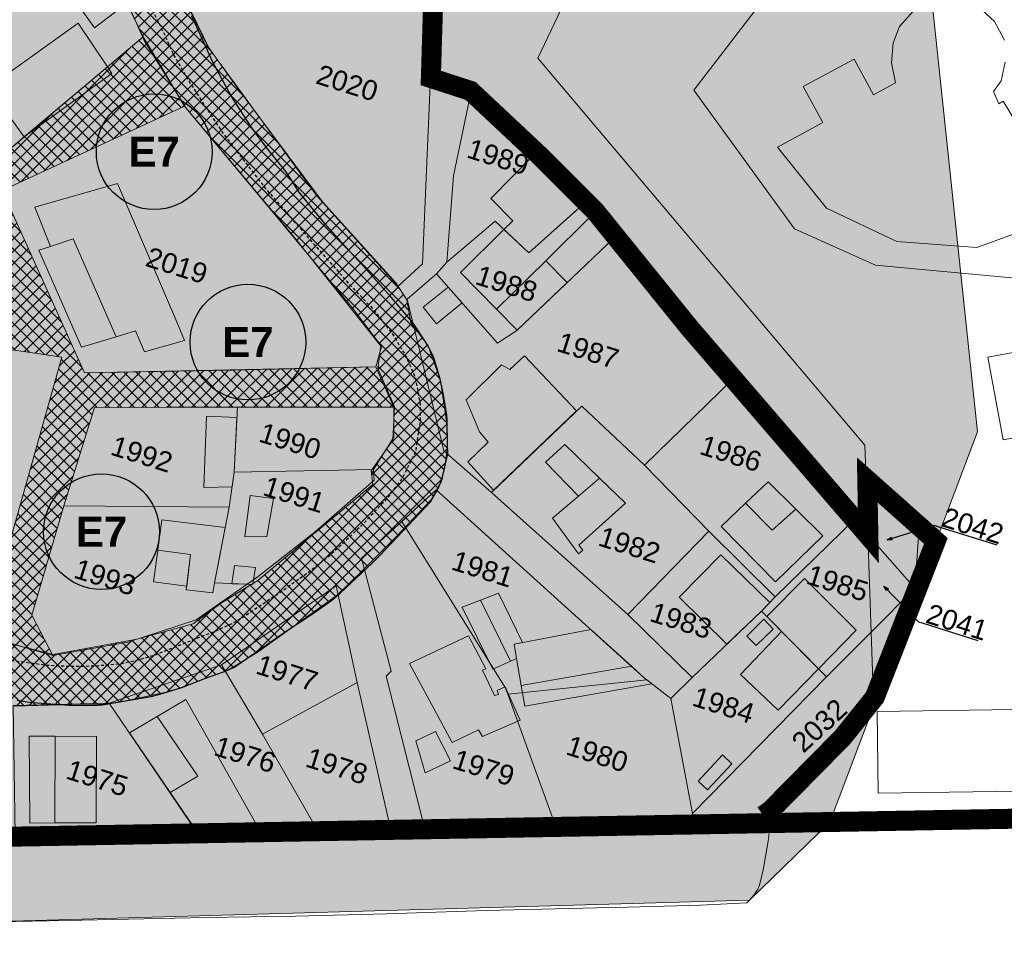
# Model space of a CAD drawing. Header units: metres. Extents: x 578835 to 593571, y 248557 to 255108.
# Tile 241 of 251: x 593041 to 593140, y 254032 to 254124. Entities that reach past the tile are written whole.
import ezdxf

# ---------------------------------------------------------------- set-up
doc = ezdxf.new("R2010")
doc.units = ezdxf.units.M
for name, pattern in [('CACHE2', [4.7625, 3.175, -1.5875]), ('CHEMIN', [0.5, 0.3, -0.2]), ('DETAIL', [0.2, 0.1, -0.1])]:
    doc.linetypes.add(name, pattern=pattern)
doc.layers.get('0').update_dxf_attribs({"lineweight": 5})
for name, color, linetype, lineweight in [('Zoom_Bâti', 251, 'Continuous', 5), ('Zoom_cadastre complet', 7, 'Continuous', 5), ('Zoom_cadastre texte', 7, 'Continuous', 5), ('Zoom_ER cercle', 192, 'Continuous', 25), ('Zoom_ER contour', 172, 'Continuous', 20), ('Zoom_ER hachures', 192, 'Continuous', 18), ('Zoom_ER numero', 172, 'Continuous', 20), ('Zoom_ER tracé', 192, 'Continuous', 18), ('Zoom_PPRI modéré', 5, 'Continuous', 18)]:
    doc.layers.add(name, color=color, linetype=linetype, lineweight=lineweight)
doc.layers.add('Zoom_PLU', color=7, linetype='CACHE2')
doc.layers.add('Zoom_Voirie', color=252, linetype='Continuous')
doc.styles.add('PARCELLE', font='arial.ttf', dxfattribs={"height": 5})
doc.styles.get("Standard").update_dxf_attribs({"font": 'arialbd_0.ttf', "height": 50})
doc.dimstyles.new('PCI_STY_FLECHE', dxfattribs={"dimtxt": 3, "dimasz": 0.5, "dimexe": 0.18, "dimexo": 0.0625, "dimgap": 0.09, "dimtad": 1, "dimtih": 1, "dimtoh": 1, "dimdec": 4, "dimzin": 0, "dimdsep": 46, "dimtxsty": 'Standard', "dimblk1": 'OPEN30', "dimblk2": 'NONE', "dimsah": 1, "dimcen": 0.09, "dimadec": 0, "dimazin": 0, "dimtfac": 1, "dimtdec": 4, "dimtofl": 0, "dimtmove": 0, "dimatfit": 3, "dimldrblk": 'OPEN30', "dimfxl": 1, "dimtolj": 1, "dimtzin": 0, "dimarcsym": 0})
pattern_1 = [(45, (3353.1763, -187.1852), (-0.6187184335, 0.6187184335), []), (135, (3353.1763, -187.1852), (-0.6187184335, -0.6187184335), [])]

# ---------------------------------------------------------------- blocks, each defined once
blk = doc.blocks.new('111')
at = {"linetype": 'DETAIL', "const_width": 0.259}
blk.add_lwpolyline([(-0.13, 0, 1), (0.13, 0, 1)], format="xyb", close=True, dxfattribs=at)
blk = doc.blocks.new('_None')
blk = doc.blocks.new('_Open30')
at = {"color": 0, "lineweight": -2}
for p, q in [((-1, 0.27), (0, 0)), ((0, 0), (-1, -0.27)), ((0, 0), (-1, 0))]:
    blk.add_line(p, q, dxfattribs=at)

msp = doc.modelspace()

# ---------------------------------------------------------------- hatches: boundary and pattern name
at = {"layer": 'Zoom_ER contour'}
h = msp.add_hatch(dxfattribs=at)
h.set_pattern_fill('ANSI37', color=256, scale=7, style=0)
h.set_pattern_definition(pattern_1)
h.paths.add_polyline_path([(593090.356, 254199.073), (593085.432, 254201.168), (593082.351, 254202.152), (593076.728, 254204.913), (593069.017, 254208.446), (593063.775, 254210.668), (593056.088, 254213.683), (593052.498, 254213.143), (593049.607, 254213.175), (593046.246, 254213.309), (593035.223, 254212.643), (593027.059, 254211.976), (593023.001, 254211.532), (593013.884, 254209.754), (593005.879, 254208.072), (593002.035, 254207.247), (592997.76, 254204.347), (592995.059, 254202.633), (592990.199, 254197.999), (592985.965, 254193.976), (592982.216, 254189.818), (592979.643, 254186.453), (592978.055, 254184.359), (592977.283, 254183.037), (592976.457, 254181.577), (592973.757, 254177.641), (592972.645, 254175.959), (592972.327, 254175.42), (592971.368, 254172.512), (592970.097, 254167.624), (592968.568, 254161.416), (592966.214, 254152.673), (592965.801, 254151.022), (592965.547, 254151.022), (592965.293, 254149.816), (592965.165, 254147.626), (592964.655, 254143.502), (592963.988, 254137.82), (592963.575, 254135.059), (592962.844, 254131.091), (592961.604, 254124.303), (592961.636, 254120.652), (592961.413, 254116.526), (592961.189, 254111.011), (592961.189, 254107.71), (592962.079, 254102.695), (592962.877, 254100.513), (592963.767, 254099.275), (592969.04, 254094.641), (592974.833, 254089.444), (592976.072, 254088.651), (592977.374, 254087.603), (592977.533, 254087.603), (592984.776, 254082.81), (592991.62, 254078.063), (592991.811, 254078.317), (592993.812, 254077.079), (592994.384, 254076.254), (592999.054, 254074.095), (593003.056, 254071.81), (593016.834, 254064.905), (593016.866, 254064.619), (593019.916, 254063.254), (593020.265, 254063.318), (593023.887, 254061.794), (593033.314, 254057.714), (593036.935, 254056.032), (593040.715, 254054.953), (593046.433, 254055.112), (593049.606, 254055.139), (593051.576, 254055.425), (593056.5, 254056.472), (593062.027, 254058.504), (593064.982, 254060.313), (593073, 254066.044), (593075.509, 254068.52), (593078.908, 254071.916), (593082.35, 254075.524), (593083.462, 254077.524), (593084.065, 254080.222), (593083.907, 254083.42), (593083.336, 254087.515), (593082.097, 254090.974), (593080.35, 254093.291), (593079.965, 254095.569), (593078.853, 254097.283), (593071.515, 254105.377), (593063.087, 254116.671), (593060.005, 254120.988), (593056.679, 254127.913), (593055.524, 254130.976), (593053.384, 254136.998), (593052.229, 254142.636), (593052.496, 254146.942), (593053.627, 254151.76), (593056.096, 254156.898), (593058.934, 254161.419), (593061.485, 254165.365), (593064.981, 254170.832), (593065.729, 254171.767), (593070.912, 254176.165), (593073.792, 254178.097), (593081.197, 254182.084), (593086.709, 254184.427), (593086.242, 254186.301), (593084.638, 254190.905), (593085.155, 254188.552), (593079.972, 254185.798), (593077.133, 254183.743), (593072.238, 254180.085), (593070.058, 254179.139), (593067.26, 254177.947), (593059.405, 254173.223), (593055.14, 254166.95), (593050.23, 254158.426), (593048.379, 254154.647), (593047.003, 254151.391), (593046.761, 254146.244), (593046.6, 254140.615), (593048.291, 254136.192), (593050.385, 254129.074), (593053.685, 254121.515), (593057.87, 254114.76), (593066.093, 254104.906), (593074.544, 254094.693), (593077.36, 254090.994), (593077.041, 254088.702), (593078.731, 254084.922), (593078.57, 254081.545), (593076.397, 254078.489), (593076.558, 254077.122), (593072.698, 254073.868), (593065.052, 254067.515), (593061.431, 254065.264), (593058.614, 254063.173), (593052.98, 254061.645), (593044.609, 254060.117), (593041.044, 254061.003), (593034.445, 254063.014), (593025.672, 254067.035), (593020.682, 254069.367), (593009.138, 254075.013), (593002.86, 254077.908), (592994.007, 254082.813), (592987.81, 254087.075), (592977.633, 254093.772), (592971.034, 254098.758), (592969.344, 254102.055), (592967.895, 254105.352), (592967.009, 254107.925), (592966.845, 254114.65), (592968.294, 254125.668), (592969.421, 254136.122), (592971.671, 254148.656), (592972.476, 254155.089), (592974.246, 254163.533), (592977.466, 254171.092), (592983.669, 254181.285), (592989.545, 254188.924), (592997.271, 254197.207), (593000.893, 254200.183), (593009.746, 254203.962), (593014.532, 254204.894), (593024.271, 254206.02), (593048.336, 254207.95), (593053.648, 254207.869), (593059.727, 254206.984), (593068.017, 254203.365), (593076.628, 254199.505), (593087.896, 254194.278)])
at = {"layer": 'Zoom_ER hachures'}
h = msp.add_hatch(dxfattribs=at)
h.set_pattern_fill('ANSI37', color=256, scale=7, style=0)
h.set_pattern_definition(pattern_1)
h.paths.add_polyline_path([(593016.926, 254205.587), (593015.879, 254203.134), (593024.984, 254189.38), (593036.438, 254190.445), (593051.069, 254191.639), (593055.343, 254190.429), (593061.784, 254176.538), (593059.52, 254173.725), (593053.822, 254186.782), (593051.063, 254186.244), (593049.928, 254185.239), (593049.242, 254184.153), (593045.209, 254178.189), (593040.161, 254171.106), (593050.152, 254158.695), (593049.154, 254156.44), (593048.872, 254155.803), (593041.846, 254164.119), (593042.218, 254164.521), (593039.287, 254167.147), (593037.787, 254168.922), (593029.077, 254159.587), (593024.386, 254154.935), (593025.156, 254149.016), (593027.079, 254134.788), (593037.862, 254137.967), (593046.984, 254140.195), (593047.389, 254138.75), (593048.062, 254136.18), (593028.989, 254129.625), (593039.625, 254110.114), (593041.722, 254111.878), (593050.027, 254118.868), (593053.604, 254121.878), (593055.224, 254119.153), (593056.76, 254116.571), (593057.725, 254114.946), (593039.514, 254106.501), (593047.727, 254088.256), (593076.871, 254088.888), (593077.735, 254086.905), (593078.639, 254084.83), (593048.725, 254084.813), (593045.683, 254074.981), (593042.457, 254064.028), (593044.559, 254059.994), (593038.237, 254061.823), (593034.342, 254063.05), (593038.299, 254064.522), (593045.47, 254089.841), (593033.267, 254091.626), (593019.907, 254094.851), (593008.956, 254075.02), (593005.862, 254076.53), (593011.361, 254086.837), (593012.534, 254086.163), (593017.125, 254093.82), (593016.459, 254094.46), (593016.775, 254094.987), (593016.122, 254095.615), (593016.24, 254095.832), (593011.059, 254101.362), (593002.377, 254117.038), (592969.388, 254102.197), (592967.528, 254104.303), (593000.018, 254118.953), (592998.735, 254121.498), (592996.924, 254131.854), (592995.216, 254142.61), (592981.907, 254142.958), (592969.296, 254141.705), (592970.354, 254144.169), (592983.066, 254146.433), (592996.074, 254145.31), (592999.042, 254156.723), (593005.979, 254168.803), (593021.251, 254187.507), (593009.907, 254203.866), (593009.702, 254204.16), (593013.736, 254204.957)])
at = {"layer": 'Zoom_PPRI modéré'}
h = msp.add_hatch(dxfattribs=at)
h.set_pattern_fill('ANSI36', color=152, scale=12, style=0)
h.set_pattern_definition([(45, (3353.1763, -187.1852), (0.795495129, 2.9168154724), [3.75, -0.75, 0, -0.75])])
h.paths.add_polyline_path([(593114.203, 254035.531), (592998.305, 254032.23), (592995.379, 254051.02), (592923.244, 254047.919), (592928.444, 254248.083), (592928.444, 254248.083), (593098.91, 254248.4), (593098.801, 254249.41), (593110.765, 254179.762), (593132.122, 254128.469), (593136.98, 254082.375), (593122.221, 254043.357)])

# ---------------------------------------------------------------- linework, layer by layer
at = {"layer": 'Zoom_Bâti', "flags": 128}
for points in [[(593046.743, 254125.594), (593049.551, 254127.461), (593051.412, 254124.787), (593048.749, 254122.754)], [(593041.722, 254111.878), (593038.119, 254116.809), (593047.092, 254123.239), (593050.027, 254118.868)], [(593089.659, 254102.601), (593090.536, 254103.469), (593088.342, 254105.69), (593092.825, 254110.226), (593097.472, 254105.052), (593092.135, 254100.266)], [(593089.659, 254102.601), (593092.135, 254100.266), (593097.472, 254105.052), (593098.419, 254103.998), (593093.841, 254099.485), (593088.921, 254094.631), (593085.311, 254098.298)], [(593046.593, 254101.663), (593044.344, 254100.917), (593043.162, 254100.525), (593047.43, 254090.845), (593050.904, 254091.886)], [(593095.995, 254097.305), (593093.841, 254099.485), (593088.921, 254094.631), (593090.985, 254092.536)], [(593085.477, 254095.263), (593084.076, 254096.854), (593081.587, 254094.841), (593082.918, 254093.187)], [(593088.625, 254076.524), (593086.041, 254079.362), (593088.095, 254081.336), (593087.216, 254082.359), (593085.887, 254085.556), (593089.433, 254089.065), (593090.262, 254088.597), (593091.714, 254089.98), (593096.92, 254084.46)], [(593062.971, 254083.818), (593059.921, 254083.94), (593059.674, 254076.801), (593062.494, 254076.889), (593062.713, 254078.338)], [(593095.74, 254081.106), (593093.812, 254079.353), (593097.118, 254075.949), (593099.218, 254077.741)], [(593101.814, 254075.23), (593099.218, 254077.741), (593097.118, 254075.949), (593094.515, 254073.728), (593097.127, 254070.161), (593097.536, 254070.557), (593097.151, 254071.041)], [(593116.058, 254077.388), (593113.816, 254075.228), (593116.477, 254072.545), (593118.843, 254074.636)], [(593066.621, 254075.713), (593065.972, 254071.899), (593063.749, 254071.857), (593064.306, 254076), (593066.621, 254075.713)], [(593121.538, 254071.988), (593118.843, 254074.636), (593116.477, 254072.545), (593113.816, 254075.228), (593111.357, 254072.913), (593116.813, 254067.389)], [(593061.788, 254072.821), (593055.454, 254073.558), (593055.058, 254070.552), (593058.316, 254070.119), (593057.91, 254066.568), (593060.569, 254066.261), (593060.735, 254067.259), (593061.222, 254069.802)], [(593058.316, 254070.119), (593055.058, 254070.552), (593054.639, 254067.377), (593057.955, 254066.957)], [(593111.932, 254061.13), (593107.175, 254065.834), (593111.329, 254070.073), (593116.242, 254065.323), (593115.39, 254064.442)], [(593062.475, 254067.188), (593062.729, 254069.012), (593064.823, 254068.807), (593064.63, 254067.58), (593063.987, 254067.13)], [(593124.882, 254062.537), (593119.703, 254067.697), (593115.933, 254063.893), (593121.107, 254058.665)], [(593089.123, 254066.242), (593087.302, 254065.534), (593090.329, 254059.442), (593090.926, 254059.716), (593090.688, 254061.148), (593091.52, 254061.305)], [(593087.302, 254065.534), (593085.481, 254064.825), (593088.559, 254058.631), (593090.329, 254059.442)], [(593116.587, 254062.646), (593115.631, 254063.629), (593113.954, 254061.956), (593114.887, 254061.02)], [(593102.398, 254058.947), (593098.355, 254062.602), (593090.688, 254061.148), (593090.931, 254059.718), (593091.393, 254057.005)], [(593121.107, 254058.665), (593117.391, 254062.421), (593113.294, 254058.118), (593117.076, 254054.528)], [(593087.508, 254058.549), (593087.844, 254058.684), (593086.111, 254061.985), (593080.236, 254059.209), (593084.472, 254051.319), (593087.128, 254052.571), (593087.524, 254051.919), (593091.294, 254053.535), (593089.775, 254056.86), (593088.971, 254056.505), (593089.12, 254056.112), (593088.723, 254056.017)], [(593104.455, 254057.178), (593103.944, 254057.577), (593103.716, 254057.756), (593102.398, 254058.947), (593091.393, 254057.005), (593091.745, 254054.935)], [(593057.879, 254055.624), (593054.988, 254053.911), (593059.054, 254047.951), (593056.297, 254046.317), (593058.975, 254042.394), (593065.272, 254042.496)], [(593054.988, 254053.911), (593052.23, 254052.276), (593056.297, 254046.317), (593059.054, 254047.951)], [(593082.823, 254052.395), (593080.841, 254051.464), (593081.797, 254048.269), (593084.308, 254049.492)], [(593044.807, 254051.935), (593042.214, 254051.932), (593042.276, 254043.231), (593044.766, 254043.287)], [(593048.95, 254051.908), (593044.807, 254051.935), (593044.766, 254043.287), (593048.9, 254043.264)]]:
    msp.add_lwpolyline(points, close=True, dxfattribs=at)
for points in [[(593144.162, 254103.429), (593136.938, 254100.798), (593128.932, 254101.412), (593121.891, 254104.753), (593116.992, 254110.836), (593121.519, 254113.304), (593119.571, 254116.891), (593124.652, 254119.641), (593126.592, 254116.07), (593128.79, 254117.268), (593128.387, 254119.282), (593128.55, 254121.265), (593129.184, 254122.91), (593130.607, 254124.465), (593132.784, 254125.551), (593135.093, 254125.526), (593136.993, 254124.969), (593138.699, 254123.394), (593139.682, 254121.522)], [(593139.746, 254119.331), (593139.36, 254117.471), (593138.589, 254116.386), (593139.113, 254115.158), (593139.574, 254115.422), (593142.537, 254110.527)]]:
    msp.add_lwpolyline(points, dxfattribs=at)
at = {"layer": 'Zoom_Bâti', "linetype": 'Continuous'}
msp.add_lwpolyline([(593044.344, 254100.917), (593042.788, 254104.852), (593051.036, 254107.218), (593056.825, 254093.66), (593057.742, 254091.513), (593053.747, 254090.357), (593052.82, 254092.46), (593050.904, 254091.886), (593046.593, 254101.663)], close=True, dxfattribs=at)
at = {"layer": 'Zoom_Bâti'}
for points in [[(593154.631, 254084.31), (593139.558, 254081.562), (593138.039, 254089.852), (593153.114, 254092.609)], [(593126.04, 254072.087), (593125.859, 254077.565), (593131.091, 254071.829), (593130.736, 254066.739)], [(593126.04, 254072.087), (593130.736, 254066.739), (593126.36, 254062.351)]]:
    msp.add_lwpolyline(points, close=True, dxfattribs=at)
at = {"layer": 'Zoom_Bâti', "linetype": 'Continuous', "flags": 128}
for points in [[(593126.956, 254054.411), (593145.338, 254054.662), (593145.33, 254055.231), (593164.138, 254055.536), (593164.272, 254047.42), (593145.977, 254047.142), (593145.987, 254046.51), (593127.076, 254046.247)], [(593111.501, 254050.068), (593109.069, 254047.45), (593110.016, 254046.571), (593112.448, 254049.19)]]:
    msp.add_lwpolyline(points, close=True, dxfattribs=at)
at = {"layer": 'Zoom_cadastre complet'}
for points in [[(593107.141, 254149.41), (593093.039, 254119.735), (593125.744, 254081.053), (593125.859, 254077.565), (593126.04, 254072.087), (593124.691, 254073.623), (593112.49, 254087.595), (593100.682, 254101.765), (593098.528, 254104.719), (593097.841, 254105.382), (593086.381, 254116.449), (593084.634, 254107.958), (593083.955, 254099.332), (593082.927, 254098.16), (593080, 254095.638), (593083.637, 254080.475), (593088.401, 254076.31), (593102.044, 254064.102), (593108.479, 254057.823), (593106.34, 254055.703), (593103.944, 254057.577), (593103.716, 254057.756), (593082.898, 254076.574), (593079.439, 254073.395), (593075.431, 254069.754), (593078.403, 254058.427), (593077.9, 254057.943), (593081.715, 254042.762), (593078.319, 254042.707), (593074.988, 254057.323), (593072.885, 254066.99), (593061.426, 254059.064), (593050.199, 254055.257), (593040.612, 254055)], [(592985.02, 254041.052), (593046.874, 254042.198), (593114.488, 254043.292), (593115.487, 254043.307), (593116.17, 254043.316), (593116.191, 254042.514), (593116.062, 254041.427), (593115.673, 254039.153), (593115.556, 254038.588), (593115.205, 254037.028), (593115.053, 254036.66), (593114.678, 254036.061), (593114.203, 254035.531), (593113.941, 254035.291), (593109.299, 254035.055), (593108.138, 254035.012), (593100.774, 254034.821), (593098.933, 254034.777), (593087.899, 254034.5), (593077.913, 254034.186), (593068.869, 254033.932), (593059.851, 254033.796), (593047.454, 254033.549), (593037.492, 254033.344)]]:
    msp.add_lwpolyline(points, dxfattribs=at)
for points in [[(593176.606, 254044.14), (593114.987, 254043.3), (593126.586, 254055.495), (593126.36, 254062.351), (593130.736, 254066.739), (593131.091, 254071.829), (593125.859, 254077.565), (593125.744, 254081.053), (593093.039, 254119.735), (593107.141, 254149.41), (593123.5, 254135.906), (593108.655, 254116.547), (593118.712, 254102.658), (593126.815, 254099.042), (593156.16, 254096.32), (593156.813, 254064.905)], [(593053.604, 254121.878), (593039.625, 254110.114), (593029.066, 254130.46), (593048.015, 254136.744), (593050.962, 254127.362)], [(593123.5, 254135.906), (593132.794, 254128.291), (593134.599, 254127.388), (593137.104, 254126.65), (593147.719, 254124.471), (593155.61, 254124.032), (593162.968, 254114.133), (593161.752, 254113.052), (593155.815, 254107.768), (593156.16, 254096.32), (593126.815, 254099.042), (593118.712, 254102.658), (593108.655, 254116.547)], [(593082.681, 254126.501), (593081.509, 254099.154), (593079.09, 254096.939), (593070.955, 254105.967), (593060.198, 254120.703), (593056.709, 254127.941)], [(593083.955, 254099.332), (593084.634, 254107.958), (593086.381, 254116.449), (593097.841, 254105.382), (593092.135, 254100.266), (593088.777, 254103.434)], [(593077.437, 254090.866), (593076.871, 254088.888), (593062.462, 254088.549), (593047.727, 254088.256), (593039.514, 254106.501), (593057.725, 254114.946), (593068.853, 254101.626)], [(593100.682, 254101.765), (593090.949, 254092.501), (593089.019, 254091.238), (593082.927, 254098.16), (593083.955, 254099.332), (593088.777, 254103.434), (593092.135, 254100.266), (593097.841, 254105.382)], [(593100.682, 254101.765), (593112.49, 254087.595), (593103.701, 254079.051), (593097.436, 254084.954), (593088.401, 254076.31), (593083.637, 254080.475), (593080, 254095.638), (593082.927, 254098.16), (593089.019, 254091.238), (593090.949, 254092.501)], [(593033.267, 254091.626), (593045.47, 254089.841), (593038.299, 254064.522), (593034.313, 254062.958), (593025.558, 254067.014)], [(593103.701, 254079.051), (593112.49, 254087.595), (593124.691, 254073.623), (593116.766, 254065.865), (593110.125, 254072.447)], [(593045.683, 254074.981), (593048.725, 254084.813), (593063.02, 254084.861), (593062.713, 254078.338), (593062.184, 254074.832)], [(593062.713, 254078.338), (593063.02, 254084.861), (593078.639, 254084.83), (593078.655, 254081.846), (593076.623, 254078.609)], [(593102.044, 254064.102), (593088.401, 254076.31), (593097.436, 254084.954), (593103.701, 254079.051), (593110.125, 254072.447)], [(593062.713, 254078.338), (593076.623, 254078.609), (593076.675, 254077.525), (593070.842, 254072.394), (593065.1, 254067.909), (593063.982, 254067.126), (593060.735, 254067.259), (593062.184, 254074.832)], [(593090.035, 254056.152), (593089.791, 254056.824), (593079.439, 254073.395), (593082.898, 254076.574), (593103.716, 254057.756), (593103.944, 254057.577)], [(593063.982, 254067.126), (593058.897, 254063.569), (593052.067, 254061.337), (593044.559, 254059.994), (593042.457, 254064.028), (593045.683, 254074.981), (593062.184, 254074.832), (593060.735, 254067.259)], [(593081.715, 254042.762), (593077.9, 254057.943), (593078.403, 254058.427), (593075.431, 254069.754), (593079.439, 254073.395), (593089.791, 254056.824), (593090.035, 254056.152), (593094.814, 254042.974)], [(593124.691, 254073.623), (593126.04, 254072.087), (593126.36, 254062.351), (593121.892, 254057.871), (593115.39, 254064.442), (593116.766, 254065.865)], [(593102.044, 254064.102), (593110.125, 254072.447), (593116.766, 254065.865), (593115.39, 254064.442), (593108.479, 254057.823)], [(593074.988, 254057.323), (593065.53, 254052.155), (593061.426, 254059.064), (593072.885, 254066.99)], [(593106.34, 254055.703), (593108.479, 254057.823), (593115.39, 254064.442), (593121.892, 254057.871), (593108.504, 254044.222)], [(593126.36, 254062.351), (593126.586, 254055.495), (593114.987, 254043.3), (593108.559, 254043.196), (593108.504, 254044.222), (593121.892, 254057.871)], [(593065.53, 254052.155), (593071.008, 254042.588), (593058.931, 254042.393), (593050.199, 254055.257), (593061.426, 254059.064)], [(593065.53, 254052.155), (593074.988, 254057.323), (593078.319, 254042.707), (593071.008, 254042.588)], [(593090.035, 254056.152), (593103.944, 254057.577), (593106.34, 254055.703), (593108.504, 254044.222), (593108.559, 254043.196), (593094.814, 254042.974)], [(593040.612, 254055), (593050.199, 254055.257), (593058.931, 254042.393), (593046.874, 254042.198), (593040.797, 254042.085)]]:
    msp.add_lwpolyline(points, close=True, dxfattribs=at)
at = {"layer": 'Zoom_cadastre complet', "flags": 128}
for points in [[(593041.722, 254111.878), (593050.027, 254118.868), (593050.472, 254118.204)], [(593063.987, 254067.13), (593064.63, 254067.58), (593064.556, 254067.108)]]:
    msp.add_lwpolyline(points, close=True, dxfattribs=at)
at = {"layer": 'Zoom_ER cercle', "ltscale": 0.4}
for centre in [(593054.702, 254110.384), (593064.071, 254091.341), (593049.436, 254072.388)]:
    msp.add_circle(centre, 5.782, dxfattribs=at)
at = {"layer": 'Zoom_ER contour'}
for points in [[(593050.385, 254129.074), (593053.685, 254121.515), (593057.87, 254114.76), (593066.093, 254104.906), (593074.544, 254094.693), (593077.36, 254090.994), (593077.041, 254088.702), (593078.731, 254084.922), (593078.57, 254081.545), (593076.397, 254078.489), (593076.558, 254077.122), (593072.698, 254073.868), (593065.052, 254067.515), (593061.431, 254065.264), (593058.614, 254063.173), (593052.98, 254061.645), (593044.609, 254060.117), (593041.044, 254061.003)], [(593040.715, 254054.953), (593046.433, 254055.112), (593049.606, 254055.139), (593051.576, 254055.425), (593056.5, 254056.472), (593062.027, 254058.504), (593064.982, 254060.313), (593073, 254066.044), (593075.509, 254068.52), (593078.908, 254071.916), (593082.35, 254075.524), (593083.462, 254077.524), (593084.065, 254080.222), (593083.907, 254083.42), (593083.336, 254087.515), (593082.097, 254090.974), (593080.35, 254093.291), (593079.965, 254095.569), (593078.853, 254097.283), (593071.515, 254105.377), (593063.087, 254116.671), (593060.005, 254120.988), (593056.679, 254127.913)]]:
    msp.add_lwpolyline(points, dxfattribs=at)
at = {"layer": 'Zoom_ER tracé'}
for points in [[(593034.313, 254062.958), (593044.559, 254059.994), (593052.067, 254061.337), (593058.897, 254063.569), (593063.982, 254067.126), (593064.556, 254067.108), (593064.63, 254067.58), (593065.1, 254067.909), (593070.842, 254072.394), (593076.675, 254077.525), (593076.623, 254078.609), (593078.655, 254081.846), (593078.639, 254084.83), (593076.871, 254088.888), (593077.437, 254090.866), (593068.853, 254101.626), (593057.725, 254114.946), (593053.604, 254121.878), (593050.75, 254127.802)], [(593039.625, 254110.114), (593041.722, 254111.878), (593050.027, 254118.868), (593053.604, 254121.878), (593055.224, 254119.153), (593056.76, 254116.571), (593057.725, 254114.946), (593039.514, 254106.501), (593047.727, 254088.256), (593076.871, 254088.888), (593077.735, 254086.905), (593078.639, 254084.83), (593048.725, 254084.813), (593045.683, 254074.981), (593042.457, 254064.028), (593044.559, 254059.994), (593038.237, 254061.823)], [(593038.299, 254064.522), (593045.47, 254089.841), (593033.267, 254091.626)]]:
    msp.add_lwpolyline(points, dxfattribs=at)
at = {"layer": 'Zoom_PLU', "ltscale": 0.7, "const_width": 2}
for points in [[(593425.348, 254250.997), (593425.348, 254250.997), (593425.376, 254211.229), (593424.048, 254137.625), (593341.724, 254136.763), (593341.086, 254047.281), (593341.086, 254047.281), (592938.425, 254040.063), (592937.578, 254145.161), (592945.654, 254248.382), (592945.654, 254248.382), (592945.654, 254248.382), (593150.213, 254249.612), (593342.408, 254250.003)], [(593082.809, 254132.798), (593082.357, 254117.749), (593086.32, 254116.465), (593093.282, 254109.937), (593098.744, 254104.479), (593108.17, 254092.814), (593126.087, 254071.993), (593125.98, 254077.558), (593132.835, 254071.458), (593126.73, 254055.833), (593123.511, 254051.823), (593116.335, 254044.545), (593115.585, 254044.01)]]:
    msp.add_lwpolyline(points, dxfattribs=at)
at = {"layer": 'Zoom_PPRI modéré', "color": 152}
msp.add_lwpolyline([(593114.203, 254035.531), (592998.305, 254032.23), (592995.379, 254051.02), (592923.244, 254047.919), (592928.444, 254248.083), (592928.444, 254248.083), (592928.444, 254248.083), (592928.444, 254248.083), (593098.91, 254248.4), (593098.801, 254249.41), (593110.765, 254179.762), (593132.122, 254128.469), (593136.98, 254082.375), (593122.221, 254043.357)], close=True, dxfattribs=at)
at = {"layer": 'Zoom_Voirie', "linetype": 'CHEMIN', "flags": 128}
msp.add_lwpolyline([(593056.644, 254120.056), (593058.216, 254117.359), (593061.461, 254112.384), (593065.757, 254106.784), (593070.506, 254101.325), (593074.174, 254097.16), (593076.523, 254094.701), (593078.478, 254092.219), (593079.843, 254089.964), (593080.806, 254087.795), (593081.272, 254085.215), (593081.279, 254083.473), (593080.809, 254080.35), (593079.437, 254077.626), (593077.858, 254075.576), (593075.688, 254073.271), (593073.422, 254071.062), (593072.245, 254070.005), (593070.167, 254068.345), (593067.998, 254066.797), (593066.905, 254066.036), (593063.423, 254063.717), (593062.512, 254063.205), (593060.824, 254062.43), (593058.218, 254061.423), (593054.852, 254060.085), (593053.994, 254059.797), (593052.733, 254059.444), (593051.447, 254059.188), (593050.798, 254059.106), (593048.609, 254058.934), (593046.412, 254058.894), (593045.317, 254058.945), (593043.956, 254059.018), (593041.363, 254059.373), (593038.65, 254059.714), (593037.345, 254060.125), (593035.433, 254060.885), (593032.737, 254062.098), (593032.062, 254062.398), (593027.982, 254064.092), (593025.976, 254064.913), (593023.496, 254066.244), (593022.869, 254066.563), (593019.871, 254067.908), (593019.118, 254068.237), (593015.072, 254070.005), (593008.532, 254073.284), (593006.92, 254074.146), (593005.49, 254074.964), (593001.579, 254077.16), (592998.231, 254079.012), (592995.053, 254080.674), (592994.299, 254081.085), (592991.318, 254082.794), (592987.55, 254085.344), (592983.079, 254088.126), (592980.683, 254089.615), (592979.116, 254090.654), (592978.34, 254091.216), (592975.319, 254093.58), (592973.326, 254095.086), (592972.097, 254096.199), (592971.444, 254096.937), (592970.244, 254098.503), (592969.185, 254100.167), (592968.854, 254100.796), (592968.499, 254101.769), (593002.905, 254117.276), (593003.532, 254117.609), (593006.046, 254118.928), (593006.704, 254119.241), (593009.368, 254120.419), (593013.524, 254122.098), (593014.328, 254122.432), (593017.519, 254123.827), (593022.016, 254126.122), (593026.009, 254128.114), (593026.692, 254128.463), (593029.428, 254129.847), (593031.841, 254130.785), (593034.311, 254131.737), (593036.06, 254132.36), (593040.532, 254133.709), (593044.75, 254135.053), (593045.413, 254135.277), (593048.062, 254136.18), (593048.344, 254136.257), (593049.496, 254136.473), (593049.77, 254136.526), (593049.929, 254136.483), (593050.04, 254136.37), (593050.33, 254135.791), (593050.464, 254135.484), (593050.941, 254134.235), (593051.719, 254131.746), (593051.92, 254131.119), (593052.757, 254128.62), (593053.027, 254127.924), (593054.2, 254125.177), (593055.688, 254122.182)], close=True, dxfattribs=at)
at = {"layer": 'Zoom_Voirie'}
msp.add_lwpolyline([(593041.012, 254055.558), (593042.204, 254055.355), (593043.002, 254055.262), (593046.21, 254055.057), (593047.923, 254054.999), (593049.063, 254055.029), (593049.538, 254055.074), (593051.423, 254055.397), (593052.021, 254055.493), (593054.409, 254055.924), (593055.027, 254056.076), (593057.466, 254056.806), (593059.926, 254057.761), (593061.633, 254058.387), (593062.654, 254058.799), (593068.079, 254062.573), (593070.729, 254064.316), (593072.445, 254065.549), (593073.291, 254066.246), (593076.492, 254069.243), (593077.237, 254069.983), (593080.111, 254073.042), (593082.305, 254075.38), (593082.564, 254075.763), (593083.023, 254076.569), (593083.378, 254077.422), (593083.554, 254078.002), (593083.814, 254079.187), (593083.977, 254080.389), (593084.027, 254081.026), (593083.997, 254083.581), (593083.951, 254084.084), (593083.621, 254086.08), (593083.564, 254086.396), (593083.288, 254087.652), (593083.166, 254088.097), (593082.609, 254089.858), (593082.53, 254090.068), (593082.131, 254090.869), (593081.823, 254091.372), (593080.506, 254093.331), (593080.1, 254093.847), (593078.38, 254095.835), (593075.254, 254099.326), (593074.638, 254100.001), (593072.178, 254102.706), (593071.557, 254103.428), (593069.154, 254106.385), (593068.379, 254107.595), (593067.859, 254108.397), (593066.074, 254110.647), (593064.902, 254112.16), (593064.4, 254112.873), (593062.508, 254115.808), (593062.102, 254116.487), (593060.588, 254119.264), (593058.757, 254123.27), (593058.43, 254123.981)], dxfattribs=at)

# ---------------------------------------------------------------- block references
at = {"layer": 'Zoom_cadastre complet', "rotation": 342.5128604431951}
for p in [(593112.99, 254043.518), (593047.566, 254042.546)]:
    msp.add_blockref('111', p, dxfattribs=at)

# ---------------------------------------------------------------- texts
at = {"layer": 'Zoom_cadastre texte', "style": 'PARCELLE'}
for s, rotation, p in [('2020', 342.51286, (593070.737, 254117.238)), ('1989', 342.51286, (593085.817, 254109.84)), ('2019', 342.51286, (593053.702, 254098.992)), ('1988', 342.51286, (593086.663, 254097.175)), ('1987', 342.51286, (593094.814, 254090.488)), ('1990', 342.51286, (593065.028, 254081.437)), ('1992', 342.51286, (593050.212, 254080.124)), ('1986', 342.51286, (593109.084, 254080.191)), ('1991', 342.51286, (593065.434, 254076.081)), ('1982', 342.51286, (593098.953, 254071.045)), ('1981', 342.51286, (593084.272, 254068.644)), ('1993', 342.51286, (593046.541, 254067.823)), ('1985', 342.51286, (593119.748, 254067.229)), ('1983', 342.51286, (593104.101, 254063.485)), ('1977', 342.51286, (593064.728, 254058.241)), ('1984', 342.51286, (593108.347, 254055.037)), ('2032', 42.82347, (593119.583, 254050.165)), ('1976', 342.51286, (593060.525, 254050.086)), ('1980', 342.51286, (593095.73, 254050.155)), ('1978', 342.51286, (593069.702, 254048.942)), ('1979', 342.51286, (593084.377, 254048.772)), ('1975', 342.51286, (593045.751, 254047.735))]:
    msp.add_text(s, height=2, rotation=rotation, dxfattribs=at).set_placement(p)
at = {"layer": 'Zoom_cadastre texte', "char_height": 2, "attachment_point": 7, "rotation": 342.51286, "style": 'PARCELLE'}
for s, insert in [('2042', (593133.258, 254072.945)), ('2041', (593131.684, 254063.299))]:
    msp.add_mtext(s, dxfattribs=dict(at, insert=insert))
at = {"layer": 'Zoom_ER numero', "ltscale": 0.4, "char_height": 3, "width": 4.8479, "attachment_point": 5}
for insert in [(593054.702, 254110.384), (593064.071, 254091.341), (593049.436, 254072.388)]:
    msp.add_mtext('{\\fArial|b1|i0|c0|p34;E7}', dxfattribs=dict(at, insert=insert))

# ---------------------------------------------------------------- leaders
at = {"layer": 'Zoom_cadastre texte', "annotation_type": 0, "has_hookline": 1, "hookline_direction": 0, "horizontal_direction": (0.953784, -0.300492, 0)}
for points, text_width in [([(593127.975, 254071.567), (593132.668, 254073.036), (593133.145, 254072.886)], 5.986), ([(593127.644, 254066.938), (593131.095, 254063.39), (593131.572, 254063.24)], 5.621)]:
    msp.add_leader(points, dimstyle='PCI_STY_FLECHE', dxfattribs=dict(at, text_width=text_width))

doc.saveas('drawing.dxf')
